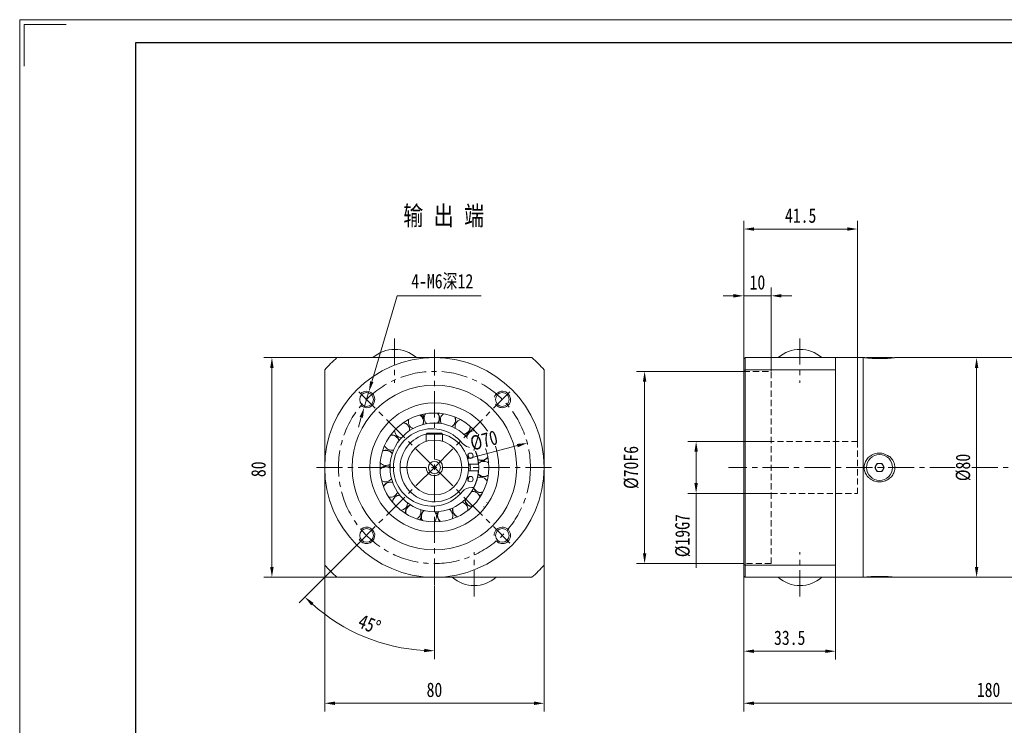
# Model space of a CAD drawing. Header units: millimetres. Extents: x -62 to 647, y -54 to 447.
# Tile 2 of 3: x -62 to 297, y 190 to 447. Entities that reach past the tile are written whole.
import ezdxf

# ---------------------------------------------------------------- set-up
doc = ezdxf.new("R2010")
doc.units = ezdxf.units.MM
doc.header["$LTSCALE"] = 1.5
doc.linetypes.add('CENTER', pattern=[10.16, 6.35, -1.27, 1.27, -1.27])
doc.linetypes.add('DASHED', pattern=[0.75, 0.5, -0.25])
doc.layers.get('0').update_dxf_attribs({"lineweight": 18})
for name, color, linetype, lineweight in [('1轮廓实线层', 7, 'Continuous', 18), ('2细线层', 4, 'Continuous', 18), ('3中心线层', 1, 'CENTER', 18), ('4虚线层', 6, 'DASHED', 18), ('7标注层', 4, 'Continuous', 18), ('图框_外框线', 7, 'Continuous', 18)]:
    doc.layers.add(name, color=color, linetype=linetype, lineweight=lineweight)
doc.styles.add('PC_TEXTSTYLE', font='txt', dxfattribs={"width": 0.8})
doc.styles.add('TH_GBDIM', font='txt', dxfattribs={"width": 0.8})
doc.dimstyles.new('TH_GBDIM', dxfattribs={"dimscale": 1.5, "dimtxt": 3.5, "dimasz": 2.5, "dimexe": 2, "dimexo": 0, "dimgap": 1.5, "dimtad": 1, "dimdec": 1, "dimdsep": 46, "dimtxsty": 'TH_GBDIM', "dimcen": 2.5, "dimdle": 5, "dimclrd": 4, "dimclre": 4, "dimclrt": 3, "dimadec": 0, "dimazin": 2, "dimtfac": 0.714286, "dimtdec": 1, "dimtmove": 0, "dimatfit": 3, "dimfxl": 1, "dimtolj": 1, "dimarcsym": 0})

# ---------------------------------------------------------------- blocks, each defined once
blk = doc.blocks.new('*X5')
at = {"layer": '7标注层', "transparency": 16777216}
for points in [[(165.44, 315.54), (166.69, 315.54), (166.06, 319.29)], [(165.44, 253.04), (166.69, 253.04), (166.06, 249.29)]]:
    blk.add_hatch(color=4, dxfattribs=at).paths.add_polyline_path(points, flags=0)
at = {"layer": '7标注层', "color": 4, "transparency": 16777216}
for p, q in [((202.19, 319.29), (163.06, 319.29)), ((166.06, 315.54), (166.06, 253.04)), ((202.19, 249.29), (163.06, 249.29))]:
    blk.add_line(p, q, dxfattribs=at)
at = {"layer": '7标注层', "color": 3, "transparency": 16777216, "insert": (161.19, 284.29), "char_height": 5.25, "width": 28.98, "attachment_point": 5, "rotation": 90, "style": 'TH_GBDIM'}
blk.add_mtext('%%C70F6', dxfattribs=at)
blk = doc.blocks.new('*X6')
at = {"layer": '7标注层', "transparency": 16777216}
for points in [[(198.44, 347.43), (198.44, 346.18), (202.19, 346.8)], [(215.94, 347.43), (215.94, 346.18), (212.19, 346.8)]]:
    blk.add_hatch(color=4, dxfattribs=at).paths.add_polyline_path(points, flags=0)
at = {"layer": '7标注层', "color": 4, "transparency": 16777216}
for p, q in [((202.19, 323.79), (202.19, 349.8)), ((212.19, 319.29), (212.19, 349.8)), ((198.44, 346.8), (194.69, 346.8)), ((202.19, 346.8), (212.19, 346.8)), ((215.94, 346.8), (219.69, 346.8))]:
    blk.add_line(p, q, dxfattribs=at)
at = {"layer": '7标注层', "color": 3, "transparency": 16777216, "insert": (207.19, 351.68), "char_height": 5.25, "width": 9.9867, "attachment_point": 5, "style": 'TH_GBDIM'}
blk.add_mtext('10', dxfattribs=at)
blk = doc.blocks.new('*X7')
at = {"layer": '7标注层', "transparency": 16777216}
for points in [[(205.94, 371.75), (205.94, 370.5), (202.19, 371.13)], [(239.94, 371.75), (239.94, 370.5), (243.69, 371.13)]]:
    blk.add_hatch(color=4, dxfattribs=at).paths.add_polyline_path(points, flags=0)
at = {"layer": '7标注层', "color": 4, "transparency": 16777216}
for p, q in [((202.19, 324.29), (202.19, 374.13)), ((243.69, 293.79), (243.69, 374.13)), ((205.94, 371.13), (239.94, 371.13))]:
    blk.add_line(p, q, dxfattribs=at)
at = {"layer": '7标注层', "color": 3, "transparency": 16777216, "insert": (222.94, 376), "char_height": 5.25, "width": 22.7267, "attachment_point": 5, "style": 'TH_GBDIM'}
blk.add_mtext('41.5', dxfattribs=at)
blk = doc.blocks.new('*X8')
at = {"layer": '7标注层', "transparency": 16777216}
for points in [[(205.94, 199.03), (205.94, 197.78), (202.19, 198.4)], [(376.94, 199.03), (376.94, 197.78), (380.69, 198.4)]]:
    blk.add_hatch(color=4, dxfattribs=at).paths.add_polyline_path(points, flags=0)
at = {"layer": '7标注层', "color": 4, "transparency": 16777216}
for p, q in [((380.69, 275.29), (380.69, 195.4)), ((202.19, 244.79), (202.19, 195.4)), ((205.94, 198.4), (376.94, 198.4))]:
    blk.add_line(p, q, dxfattribs=at)
at = {"layer": '7标注层', "color": 3, "transparency": 16777216, "insert": (291.44, 203.28), "char_height": 5.25, "width": 15.96, "attachment_point": 5, "style": 'TH_GBDIM'}
blk.add_mtext('180', dxfattribs=at)
blk = doc.blocks.new('*X14')
at = {"layer": '7标注层', "transparency": 16777216}
for points in [[(205.94, 217.99), (205.94, 216.74), (202.19, 217.37)], [(231.94, 217.99), (231.94, 216.74), (235.69, 217.37)]]:
    blk.add_hatch(color=4, dxfattribs=at).paths.add_polyline_path(points, flags=0)
at = {"layer": '7标注层', "color": 4, "transparency": 16777216}
for p, q in [((202.19, 244.29), (202.19, 214.37)), ((235.69, 244.29), (235.69, 214.37)), ((205.94, 217.37), (231.94, 217.37))]:
    blk.add_line(p, q, dxfattribs=at)
at = {"layer": '7标注层', "color": 3, "transparency": 16777216, "insert": (218.94, 222.24), "char_height": 5.25, "width": 22.4467, "attachment_point": 5, "style": 'TH_GBDIM'}
blk.add_mtext('33.5', dxfattribs=at)
blk = doc.blocks.new('*X18')
at = {"layer": '7标注层', "transparency": 16777216}
for points in [[(66.01, 315.69), (67.21, 315.34), (65.55, 311.92)], [(62.19, 302.74), (63.39, 302.39), (63.85, 306.16)]]:
    blk.add_hatch(color=4, dxfattribs=at).paths.add_polyline_path(points, flags=0)
at = {"layer": '7标注层', "color": 4, "transparency": 16777216}
for p, q in [((75.82, 346.8), (66.61, 315.51)), ((106.53, 346.8), (75.82, 346.8)), ((63.85, 306.16), (65.55, 311.92)), ((62.79, 302.56), (61.73, 298.97))]:
    blk.add_line(p, q, dxfattribs=at)
at = {"layer": '7标注层', "color": 3, "transparency": 16777216, "insert": (92.3, 351.88), "char_height": 5.25, "width": 46.62, "attachment_point": 5, "style": 'TH_GBDIM'}
blk.add_mtext('4-M6深12', dxfattribs=at)
blk = doc.blocks.new('*X23')
at = {"layer": '7标注层', "transparency": 16777216}
for points in [[(53.2, 199.03), (53.2, 197.78), (49.45, 198.4)], [(125.7, 199.03), (125.7, 197.78), (129.45, 198.4)]]:
    blk.add_hatch(color=4, dxfattribs=at).paths.add_polyline_path(points, flags=0)
at = {"layer": '7标注层', "color": 4, "transparency": 16777216}
for p, q in [((49.45, 248.76), (49.45, 195.4)), ((129.45, 248.76), (129.45, 195.4)), ((53.2, 198.4), (125.7, 198.4))]:
    blk.add_line(p, q, dxfattribs=at)
at = {"layer": '7标注层', "color": 3, "transparency": 16777216, "insert": (89.45, 203.28), "char_height": 5.25, "width": 10.8267, "attachment_point": 5, "style": 'TH_GBDIM'}
blk.add_mtext('80', dxfattribs=at)
blk = doc.blocks.new('*X24')
at = {"layer": '7标注层', "transparency": 16777216}
for points in [[(29.58, 320.54), (30.83, 320.54), (30.21, 324.29)], [(29.58, 248.04), (30.83, 248.04), (30.21, 244.29)]]:
    blk.add_hatch(color=4, dxfattribs=at).paths.add_polyline_path(points, flags=0)
at = {"layer": '7标注层', "color": 4, "transparency": 16777216}
for p, q in [((53.92, 324.29), (27.21, 324.29)), ((30.21, 320.54), (30.21, 248.04)), ((53.92, 244.29), (27.21, 244.29))]:
    blk.add_line(p, q, dxfattribs=at)
at = {"layer": '7标注层', "color": 3, "transparency": 16777216, "insert": (25.33, 283.63), "char_height": 5.25, "width": 10.8267, "attachment_point": 5, "rotation": 90, "style": 'TH_GBDIM'}
blk.add_mtext('80', dxfattribs=at)
blk = doc.blocks.new('*X26')
at = {"transparency": 16777216}
for points in [[(44.54, 234.05), (45.4, 234.96), (42.24, 237.08)], [(85.72, 218.26), (85.68, 217.01), (89.45, 217.53)]]:
    blk.add_hatch(color=4, dxfattribs=at).paths.add_polyline_path(points, flags=0)
at = {"color": 4, "transparency": 16777216}
for p, q in [((61.92, 256.76), (40.12, 234.96)), ((89.45, 241.29), (89.45, 214.53))]:
    blk.add_line(p, q, dxfattribs=at)
blk.add_arc((89.45, 284.29), 66.76, 228.2188, 266.7812, dxfattribs=at)
at = {"color": 3, "transparency": 16777216, "insert": (65.77, 227.12), "char_height": 5.25, "width": 18.8557, "attachment_point": 5, "rotation": 337.5, "style": 'TH_GBDIM'}
blk.add_mtext('45%%D', dxfattribs=at)
blk = doc.blocks.new('*X28')
at = {"layer": '7标注层', "transparency": 16777216}
for points in [[(286.45, 320.54), (287.7, 320.54), (287.08, 324.29)], [(286.45, 248.04), (287.7, 248.04), (287.08, 244.29)]]:
    blk.add_hatch(color=4, dxfattribs=at).paths.add_polyline_path(points, flags=0)
at = {"layer": '7标注层', "color": 4, "transparency": 16777216}
for p, q in [((284.48, 324.29), (290.08, 324.29)), ((287.08, 320.54), (287.08, 248.04)), ((284.48, 244.29), (290.08, 244.29))]:
    blk.add_line(p, q, dxfattribs=at)
at = {"layer": '7标注层', "color": 3, "transparency": 16777216, "insert": (282.2, 284.29), "char_height": 5.25, "width": 17.08, "attachment_point": 5, "rotation": 90, "style": 'TH_GBDIM'}
blk.add_mtext('%%C80', dxfattribs=at)
blk = doc.blocks.new('*X29')
at = {"layer": '7标注层', "transparency": 16777216}
for points in [[(184.21, 289.99), (185.46, 289.99), (184.83, 293.74)], [(184.21, 278.59), (185.46, 278.59), (184.83, 274.84)]]:
    blk.add_hatch(color=4, dxfattribs=at).paths.add_polyline_path(points, flags=0)
at = {"layer": '7标注层', "color": 4, "transparency": 16777216}
for p, q in [((212.19, 293.74), (181.83, 293.74)), ((184.83, 289.99), (184.83, 278.59)), ((212.19, 274.84), (181.83, 274.84)), ((184.83, 274.84), (184.83, 247.79))]:
    blk.add_line(p, q, dxfattribs=at)
at = {"layer": '7标注层', "color": 3, "transparency": 16777216, "insert": (179.96, 259.44), "char_height": 5.25, "width": 28.9333, "attachment_point": 5, "rotation": 90, "style": 'TH_GBDIM'}
blk.add_mtext('%%C19G7', dxfattribs=at)
blk = doc.blocks.new('*X30')
at = {"layer": '7标注层', "transparency": 16777216}
blk.add_hatch(color=4, dxfattribs=at).paths.add_polyline_path([(119.51, 292.85), (119.83, 291.64), (123.29, 293.2)], flags=0)
at = {"layer": '7标注层', "color": 4, "transparency": 16777216}
blk.add_line((101.44, 287.45), (119.67, 292.24), dxfattribs=at)
at = {"layer": '7标注层', "color": 3, "transparency": 16777216, "insert": (107.5, 294.08), "char_height": 5.25, "width": 19.1456, "attachment_point": 5, "rotation": 14.7469, "style": 'TH_GBDIM'}
blk.add_mtext('%%C70', dxfattribs=at)

msp = doc.modelspace()

# ---------------------------------------------------------------- linework, layer by layer
at = {"color": 7, "linetype": 'Continuous', "lineweight": 15}
for p, q in [((84.732499, 324.290302), (84.732499, 324.011442)), ((84.732499, 324.290302), (89.447499, 324.290302)), ((89.447499, 324.290302), (94.162499, 324.290302)), ((94.162499, 324.290302), (94.162499, 324.011442)), ((202.190838, 319.627961), (202.190838, 323.790303)), ((202.690839, 324.290304), (202.690839, 319.818462)), ((235.690835, 324.290304), (202.690839, 324.290304)), ((235.690835, 324.290304), (235.690835, 319.818462)), ((245.690837, 284.290303), (245.690837, 324.290304)), ((245.690837, 244.290302), (245.690837, 324.290304)), ((246.975837, 324.290304), (246.975837, 324.19057)), ((246.975837, 324.290304), (249.333337, 324.290304)), ((249.333337, 324.290304), (256.405837, 324.290304)), ((256.405837, 324.290304), (256.405837, 324.190082)), ((49.447498, 319.81846), (49.447498, 289.076533)), ((129.4475, 319.81846), (129.4475, 289.129875)), ((202.190838, 248.952644), (202.190838, 319.627961)), ((202.690839, 319.818462), (235.690835, 319.818462)), ((202.690839, 319.818462), (202.690839, 248.762144)), ((235.690835, 284.290303), (235.690835, 319.818462)), ((86.847499, 296.790303), (86.447499, 296.390304)), ((92.447499, 296.390304), (86.447499, 296.390304)), ((86.447499, 296.390304), (86.447499, 293.829696)), ((86.847499, 296.790303), (92.047499, 296.790303)), ((92.047499, 296.790303), (92.447499, 296.390304)), ((92.447499, 296.390304), (92.447499, 293.829696)), ((103.766718, 291.540304), (103.036151, 291.540304)), ((110.650387, 292.941749), (110.695296, 293.095478)), ((49.447498, 284.290303), (49.447498, 289.005303)), ((108.972412, 287.774395), (108.612648, 287.614849)), ((129.4475, 289.005303), (129.4475, 284.290303)), ((49.447498, 279.575303), (49.447498, 284.290303)), ((73.25805, 285.428525), (73.300742, 285.092407)), ((101.884842, 285.540303), (105.448749, 285.540303)), ((107.65316, 286.987577), (107.173272, 286.522795)), ((129.4475, 284.290303), (129.4475, 279.575303)), ((235.690835, 248.762144), (235.690835, 284.290303)), ((245.690837, 244.290302), (245.690837, 284.290303)), ((249.958787, 284.290303), (250.824812, 285.790303)), ((250.824812, 282.790303), (249.958787, 284.290303)), ((250.824812, 285.790303), (252.556863, 285.790303)), ((252.556863, 285.790303), (253.422888, 284.290303)), ((253.422888, 284.290303), (252.556863, 282.790303)), ((105.448749, 283.040303), (101.884842, 283.040303)), ((252.556863, 282.790303), (250.824812, 282.790303)), ((49.447498, 279.450732), (49.447498, 248.762146)), ((103.036151, 277.040303), (103.766718, 277.040303)), ((129.4475, 279.504074), (129.4475, 248.762146)), ((108.581491, 271.527454), (108.567283, 271.686976)), ((202.190838, 244.790303), (202.190838, 248.952644)), ((235.690835, 248.762144), (202.690839, 248.762144)), ((202.690839, 248.762144), (202.690839, 244.290302)), ((235.690835, 248.762144), (235.690835, 244.290302)), ((84.732499, 244.569164), (84.732499, 244.290304)), ((89.447499, 244.290304), (84.732499, 244.290304)), ((94.162499, 244.290304), (89.447499, 244.290304)), ((94.162499, 244.569164), (94.162499, 244.290304)), ((202.690839, 244.290302), (235.690835, 244.290302)), ((246.975837, 244.390043), (246.975837, 244.290302)), ((256.405837, 244.290302), (246.975837, 244.290302)), ((256.405837, 244.390095), (256.405837, 244.290302))]:
    msp.add_line(p, q, dxfattribs=at)
for points in [[(85.090933, 303.639243), (85.313527, 303.203553), (85.734002, 302.590929)], [(91.689241, 300.927719), (91.52567, 300.85255), (90.743715, 300.581819)], [(91.060053, 301.097423), (91.080132, 301.10468), (91.616907, 301.338248)], [(109.919575, 294.773341), (109.835538, 294.813199), (109.77337, 294.838714)], [(101.678994, 288.980775), (102.058108, 287.837494), (102.107412, 287.65729)], [(72.916304, 284.349092), (72.923382, 284.608939), (72.882937, 285.229014)], [(73.283192, 284.014096), (73.232238, 284.051983), (72.99306, 284.207303)], [(101.884842, 283.040303), (101.947498, 284.290303), (101.884842, 285.540303)], [(106.549193, 286.387379), (106.643433, 286.512312), (106.895885, 286.812459)], [(109.216597, 285.88526), (109.097433, 285.98053), (108.816555, 286.166721)], [(102.107412, 280.923317), (101.780819, 279.874512), (101.678994, 279.599831)], [(106.261589, 280.720551), (106.176094, 280.872369), (105.939461, 281.371608)], [(106.514657, 281.087359), (106.592078, 280.947932), (106.756866, 280.682915)], [(107.338662, 269.996378), (107.404599, 270.009337), (107.494778, 270.032121)], [(84.12119, 265.185552), (84.260342, 265.462151), (84.626689, 266.043274)], [(89.612334, 268.11079), (90.080319, 268.015029), (90.747944, 267.796777)], [(90.615521, 267.418826), (90.442933, 267.485459), (89.911356, 267.644616)], [(84.752687, 265.514212), (84.676327, 265.386587), (84.514051, 265.080354)]]:
    msp.add_lwpolyline(points, dxfattribs=at)
for centre, radius in [((89.447499, 284.290303), 40), ((89.447499, 284.290303), 30), ((64.698762, 309.039041), 2.5), ((114.196236, 309.039041), 2.5), ((89.447499, 284.290303), 23.5), ((89.447499, 284.290303), 19.833333), ((89.447499, 284.290303), 16.166667), ((89.447499, 284.290303), 10), ((102.57676, 288.540303), 1), ((251.690837, 284.290303), 4.715), ((102.57676, 280.040303), 1), ((64.698762, 259.541566), 2.5), ((114.196236, 259.541566), 2.5)]:
    msp.add_circle(centre, radius, dxfattribs=at)
msp.add_circle((89.447499, 284.290303), 2.2)
for centre, radius, start, end in [((74.947499, 315.123637), 12.166667, 48.88790956, 131.11209044), ((222.690837, 315.123636), 12.166667, 48.88790956, 131.11209044), ((89.447499, 284.290303), 53.5, 131.61160919, 138.38839081), ((89.447499, 284.290303), 53.5, 41.61160919, 48.38839081), ((82.68183, 300.970403), 2.75, 163.45254765, 247.24026097), ((82.68183, 300.970403), 2.75, 336.9159865, 59.97286058), ((82.781859, 301.010628), 2.75, 336.57280494, 60.36051826), ((89.447499, 305.590303), 5.1735, 203.27715433, 224.02528144), ((88.464432, 302.263438), 2.75, 144.50517923, 228.29289255), ((88.464432, 302.263438), 2.75, 317.96861808, 41.7563314), ((88.572102, 302.269004), 2.75, 317.62543652, 41.41314984), ((94.353565, 301.608805), 2.75, 125.5578108, 209.34552413), ((94.353565, 301.608805), 2.75, 299.02124966, 22.80896298), ((94.457208, 301.579109), 2.75, 298.6780681, 22.46578142), ((99.711049, 299.077444), 2.75, 106.61044238, 190.39815571), ((88.617499, 284.290303), 14.1, 39.17716711, 320.82283289), ((77.632393, 297.86982), 2.75, 59.97286058, 79.65106824), ((77.713941, 297.940345), 2.75, 355.52017336, 79.30788668), ((77.632393, 297.86982), 2.75, 355.86335492, 59.97286058), ((99.711049, 299.077444), 2.75, 280.07388124, 3.86159456), ((99.799434, 299.015704), 2.75, 279.73069968, 3.518413), ((73.863306, 293.297686), 2.75, 59.97286058, 98.59843666), ((73.917537, 293.390868), 2.75, 14.46754178, 98.2552551), ((77.632393, 297.86982), 2.75, 182.39991607, 266.18762939), ((73.863306, 293.297686), 2.75, 14.81072334, 59.97286058), ((89.447499, 284.290303), 12.5, 103.66981248, 180), ((89.447499, 284.290303), 12.5, 180, 76.33018752), ((103.956319, 294.943667), 2.75, 87.66307396, 171.45078728), ((73.863306, 293.297686), 2.75, 201.34728449, 285.13499781), ((103.03615, 296.040303), 4.5, 219.17716711, 270), ((103.956319, 294.943667), 2.75, 261.12651281, 344.91422614), ((104.019868, 294.856573), 2.75, 260.78333126, 323.90213764), ((89.447499, 284.290303), 16.05, 4.46681152, 26.85366688), ((106.629332, 289.655432), 2.75, 68.71570554, 152.50341886), ((109.235074, 293.438629), 3, 180.65092737, 200.30517828), ((71.783009, 287.749462), 2.75, 59.97286058, 117.54580508), ((71.804044, 287.855204), 2.75, 33.4149102, 117.20262352), ((71.783009, 287.749462), 2.75, 33.75809176, 59.97286058), ((106.629332, 289.655432), 2.75, 242.17914439, 325.96685772), ((106.661159, 289.552423), 2.75, 241.83596283, 325.62367616), ((71.602494, 281.933227), 2.75, 52.36227862, 136.14999195), ((71.616932, 281.826385), 2.75, 59.97286058, 136.4931735), ((71.783009, 287.749462), 2.75, 220.29465291, 304.08236623), ((89.447499, 284.290303), 13.1, 354.52451493, 5.47548507), ((107.440427, 283.785802), 2.75, 59.97286058, 133.55605044), ((251.690837, 284.290303), 1.5, 150, 210), ((251.690837, 284.290303), 1.5, 90, 150), ((251.690837, 284.290303), 1.5, 210, 270), ((251.690837, 284.290303), 1.5, 30, 90), ((251.690837, 284.290303), 1.5, 270, 330), ((251.690837, 284.290303), 1.5, 330, 30), ((71.616932, 281.826385), 2.75, 239.24202133, 323.02973465), ((89.447499, 284.290303), 16.05, 333.14633312, 355.53318848), ((106.30171, 277.970843), 2.75, 59.97286058, 114.60868202), ((107.437083, 283.678041), 2.75, 222.88859441, 306.67630774), ((107.440427, 283.785802), 2.75, 223.23177597, 307.01948929), ((106.30171, 277.970843), 2.75, 30.8209687, 59.97286058), ((73.334727, 276.266677), 2.75, 71.30964705, 155.09736037), ((73.383075, 276.170311), 2.75, 71.6528286, 155.44054193), ((103.03615, 272.540303), 4.5, 90, 140.82283289), ((106.263556, 277.870006), 2.75, 203.94122599, 287.72893931), ((106.30171, 277.970843), 2.75, 204.28440755, 288.07212087), ((73.383075, 276.170311), 2.75, 258.18938975, 341.97710307), ((76.813029, 271.46961), 2.75, 90.25701547, 174.04472879), ((76.890047, 271.394165), 2.75, 90.60019703, 174.38791035), ((103.336577, 272.840696), 2.75, 59.97286058, 95.6613136), ((103.336577, 272.840696), 2.75, 11.87360028, 59.97286058), ((107.082432, 271.474332), 3, 98.00338283, 116.3980507), ((76.890047, 271.394165), 2.75, 277.13675817, 0.92447149), ((81.660472, 268.061865), 2.75, 109.20438389, 192.99209721), ((81.757813, 268.015515), 2.75, 109.54756545, 193.33527877), ((98.774303, 268.895151), 2.75, 166.04648915, 249.83420247), ((98.866347, 268.951291), 2.75, 166.38967071, 250.17738403), ((98.866347, 268.951291), 2.75, 59.97286058, 76.71394518), ((98.866347, 268.951291), 2.75, 352.92623186, 59.97286058), ((103.267749, 272.757711), 2.75, 184.99385757, 268.05073165), ((103.336577, 272.840696), 2.75, 185.33703913, 269.12475245), ((81.757813, 268.015515), 2.75, 296.08412659, 19.87183992), ((87.351759, 266.412723), 2.75, 128.15175231, 211.93946563), ((87.458877, 266.400491), 2.75, 128.49493387, 212.28264719), ((87.458877, 266.400491), 2.75, 315.03149502, 38.81920834), ((93.270153, 266.700894), 2.75, 147.09912073, 230.88683405), ((93.375438, 266.724106), 2.75, 147.44230229, 231.23001561), ((93.375438, 266.724106), 2.75, 333.97886344, 57.76657676), ((89.447499, 284.290303), 53.5, 221.61160919, 228.38839081), ((89.447499, 284.290303), 53.5, 311.61160919, 318.38839081), ((103.947499, 253.45697), 12.166667, 228.88790956, 311.11209044), ((222.690837, 253.456969), 12.166667, 228.88790956, 311.11209044)]:
    msp.add_arc(centre, radius, start, end, dxfattribs=at)
at = {"color": 4}
msp.add_arc((89.447499, 284.290303), 3, 179.99451282, 90, dxfattribs=at)
at = {"color": 7, "linetype": 'Continuous', "lineweight": 15}
for points, knots in [([(53.91934, 324.290302), (55.782443, 324.290302), (59.511901, 324.290302), (65.222047, 324.290302), (71.033345, 324.290302), (76.337772, 324.290302), (80.875216, 324.290302), (83.436419, 324.290302), (84.607927, 324.290302)], [0, 0, 0, 0, 5.8461409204, 11.7024874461, 17.521224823, 23.3377627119, 27.3262802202, 30.6885872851, 30.6885872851, 30.6885872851, 30.6885872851]), ([(94.233729, 324.290302), (94.489767, 324.290302), (96.225434, 324.290302), (99.413108, 324.290302), (103.823139, 324.290302), (108.21826, 324.290302), (112.59741, 324.290302), (116.84415, 324.290302), (120.972296, 324.290302), (123.640807, 324.290302), (124.975658, 324.290302)], [0, 0, 0, 0, 0.7327971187, 4.9675877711, 9.1981096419, 13.5826298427, 17.9708838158, 22.3575499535, 26.5478700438, 30.7419290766, 30.7419290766, 30.7419290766, 30.7419290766]), ([(255.527825, 324.107139), (255.097562, 324.073657), (254.415892, 324.020611), (253.309829, 323.96996), (252.370096, 323.945477), (251.389793, 323.941203), (250.412698, 323.95851), (249.459214, 323.996036), (248.580871, 324.048681), (247.790352, 324.110646), (247.139046, 324.172112), (246.625405, 324.227059), (246.288168, 324.266247), (246.108199, 324.28816), (246.108191, 324.288172), (246.108187, 324.288177)], [0, 0, 0, 0, 1.1910854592, 1.8870519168, 2.6018665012, 3.3219188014, 4.0624216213, 4.7892361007, 5.5378299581, 6.2513180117, 6.987584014, 7.6656947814, 8.3663224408, 8.9992560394, 9.4382914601, 9.4382914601, 9.4382914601, 9.4382914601]), ([(257.275653, 324.288441), (257.275593, 324.288434), (257.275442, 324.288416), (257.115153, 324.268811), (256.819392, 324.234492), (256.330927, 324.180303), (255.831026, 324.134761), (255.527825, 324.107139)], [0, 0, 0, 0, 0.2238990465, 0.5669366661, 0.8966800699, 1.2353133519, 1.7572983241, 1.7572983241, 1.7572983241, 1.7572983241]), ([(255.527825, 288.113865), (255.720926, 287.927884), (256.107084, 287.555964), (256.593363, 286.870125), (256.980076, 286.087316), (257.22695, 285.231919), (257.313707, 284.364489), (257.254945, 283.521503), (257.053722, 282.710738), (256.726725, 281.945964), (256.275231, 281.240752), (255.70508, 280.598013), (255.025856, 280.044806), (254.239015, 279.586231), (253.370366, 279.253792), (252.429805, 279.056035), (251.456451, 279.015271), (250.473484, 279.134089), (249.521788, 279.418814), (248.632849, 279.857246), (247.84004, 280.441952), (247.174566, 281.140073), (246.656519, 281.93496), (246.300138, 282.775999), (246.108546, 283.647645), (246.070439, 284.505204), (246.182014, 285.341995), (246.424361, 286.137213), (246.796369, 286.881427), (247.288624, 287.569933), (247.895546, 288.179686), (248.615653, 288.70715), (249.428732, 289.120733), (250.328879, 289.412381), (251.280099, 289.555199), (252.264175, 289.544495), (253.236251, 289.364621), (255.527825, 288.113865), (255.527825, 288.113865)], [0, 0, 0, 0, 0.8035781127, 1.6069749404, 2.5095036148, 3.411769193, 4.260469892, 5.1091600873, 5.9310678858, 6.7531437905, 7.5931402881, 8.433360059, 9.3225622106, 10.2119524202, 11.1558491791, 12.0998418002, 13.0807210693, 14.0615872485, 15.0534257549, 16.0451043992, 17.0208377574, 17.9962404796, 18.9252517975, 19.8539301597, 20.7203958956, 21.5867661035, 22.412505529, 23.2383699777, 24.0679323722, 24.8977116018, 25.7687660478, 26.6400270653, 27.5669788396, 28.4940631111, 29.4655704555, 30.4371046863, 31.4282018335, 34.0490625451, 34.0490625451, 34.0490625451, 34.0490625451]), ([(84.66127, 244.290304), (83.556299, 244.290304), (81.103577, 244.290304), (77.297266, 244.290304), (73.252297, 244.290304), (69.219311, 244.290304), (64.633348, 244.290304), (59.515429, 244.290304), (55.78599, 244.290304), (53.91934, 244.290304)], [0, 0, 0, 0, 3.1707481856, 7.0381583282, 11.0367695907, 15.0387269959, 19.0390732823, 24.8844424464, 30.7419294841, 30.7419294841, 30.7419294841, 30.7419294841]), ([(124.975658, 244.290304), (123.641932, 244.290304), (120.97343, 244.290304), (116.890575, 244.290304), (112.735466, 244.290304), (108.499342, 244.290304), (104.157094, 244.290304), (99.703482, 244.290304), (96.389591, 244.290304), (94.57402, 244.290304), (94.28707, 244.290304)], [0, 0, 0, 0, 4.1902664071, 8.3838321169, 12.6301240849, 16.8778536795, 21.1222829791, 25.4925203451, 29.8673535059, 30.6885875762, 30.6885875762, 30.6885875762, 30.6885875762]), ([(246.105987, 244.292157), (246.101417, 244.291599), (246.080473, 244.289039), (246.187418, 244.302169), (246.420095, 244.329903), (246.794253, 244.372063), (247.284157, 244.422696), (247.892215, 244.478297), (248.609371, 244.533474), (249.424592, 244.582412), (250.320776, 244.619099), (251.275465, 244.638403), (252.254946, 244.636855), (253.231737, 244.613711), (254.379985, 244.562627), (255.089195, 244.507538), (255.527825, 244.473467)], [0, 0, 0, 0, 0.1693818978, 0.7763100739, 1.4007293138, 2.0112151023, 2.637829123, 3.2790660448, 3.936781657, 4.6188850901, 5.3190266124, 6.0333778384, 6.7676348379, 7.4958078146, 8.2453599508, 9.4604358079, 9.4604358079, 9.4604358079, 9.4604358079]), ([(255.527825, 244.473467), (255.719008, 244.456502), (256.105724, 244.422186), (256.588103, 244.371913), (256.98233, 244.327579), (257.214183, 244.29973), (257.310071, 244.287956), (257.286215, 244.290869), (257.283968, 244.291144)], [0, 0, 0, 0, 0.3258746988, 0.659163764, 1.0233798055, 1.3994986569, 1.7423320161, 1.777977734, 1.777977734, 1.777977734, 1.777977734])]:
    msp.add_open_spline(points, degree=3, knots=knots, dxfattribs=at)
for points in [[(202.190838, 323.790303), (202.690839, 324.290304)], [(245.690837, 324.290304), (235.690835, 324.290304)], [(246.108187, 324.290304), (245.690837, 324.290304)], [(325.690837, 324.290304), (257.275653, 324.290304)], [(202.190838, 319.627961), (202.690839, 319.818462)], [(49.726362, 289.005303), (49.447498, 289.005303)], [(129.4475, 289.005303), (129.168636, 289.005303)], [(49.447498, 279.575303), (49.726362, 279.575303)], [(129.168636, 279.575303), (129.4475, 279.575303)], [(202.190838, 248.952644), (202.690839, 248.762144)], [(202.690839, 244.290302), (202.190838, 244.790303)], [(235.690835, 244.290302), (245.690837, 244.290302)], [(245.690837, 244.290302), (246.105987, 244.290302)], [(257.283968, 244.290302), (325.690837, 244.290302)]]:
    msp.add_open_spline(points, degree=1, dxfattribs=at)
at = {"layer": '2细线层'}
for centre, start, end in [((64.698762, 309.039041), 227.45628572, 135), ((114.196236, 309.039041), 213.12653828, 163.02904419), ((64.698762, 259.541566), 208.26801442, 132.54371428), ((114.196236, 259.541566), 222.54371428, 181.31411335)]:
    msp.add_arc(centre, 3, start, end, dxfattribs=at)
at = {"layer": '3中心线层'}
for p, q in [((74.947499, 331.256423), (74.947499, 315.123637)), ((222.690837, 331.256423), (222.690837, 315.123636)), ((89.447499, 327.290303), (89.447499, 241.290303)), ((89.447499, 284.290303), (61.917854, 311.819948)), ((89.447499, 284.290303), (116.977144, 311.819948)), ((46.447499, 284.290303), (132.447499, 284.290303)), ((89.447499, 284.290303), (61.917854, 256.760658)), ((89.447499, 284.290303), (116.977144, 256.760658)), ((386.245144, 284.290303), (196.650218, 284.290303)), ((103.947499, 237.324183), (103.947499, 253.45697)), ((222.690837, 237.324183), (222.690837, 253.45697))]:
    msp.add_line(p, q, dxfattribs=at)
msp.add_circle((89.447499, 284.290303), 35, dxfattribs=at)
at = {"layer": '4虚线层', "lineweight": 15, "ltscale": 3}
for p, q in [((202.190838, 319.290303), (212.190844, 319.290303)), ((212.190844, 249.290304), (212.190844, 319.290303)), ((243.69084, 293.737524), (212.190844, 293.737524)), ((243.69084, 293.790302), (243.69084, 274.843081)), ((212.190844, 274.843081), (243.69084, 274.843081)), ((212.190844, 249.290304), (202.190838, 249.290304))]:
    msp.add_line(p, q, dxfattribs=at)
at = {"layer": '图框_外框线', "color": 3}
msp.add_lwpolyline([(-60.038914, 430.481236), (-60.038914, 445.675825), (-44.844325, 445.675825)], dxfattribs=at)

# ---------------------------------------------------------------- texts
at = {"color": 3, "insert": (78.080835, 379.508002), "char_height": 7, "width": 63.11722225, "attachment_point": 1, "style": 'PC_TEXTSTYLE'}
msp.add_mtext('输 出 端', dxfattribs=at)

# ---------------------------------------------------------------- dimensions: what is measured, and where the dimension line sits
dim = msp.add_angular_dim_2l(base=(63.8996, 222.61222), line1=((89.447499, 284.290303), (61.917854, 256.760658)), line2=((89.447499, 327.290303), (89.447499, 241.290303)), dimstyle='TH_GBDIM', override={"dimtad": 1, "dimtih": 0, "dimtoh": 0, "dimsah": 1, "dimtdec": 0, "dimtzin": 8})
dim.commit()
dim.dimension.update_dxf_attribs({"geometry": '*X26', "text_midpoint": (65.765182, 227.116133)})
at = {"layer": '7标注层'}
for base, p1, p2, override, picture, middle in [((243.69084, 371.129142), (202.190838, 324.290302), (243.69084, 293.790302), {"dimdec": 5, "dimsah": 1, "dimtzin": 0}, '*X7', (222.940839, 371.129142)), ((212.190844, 346.802464), (202.190838, 323.790303), (212.190844, 319.290303), {"dimdec": 0, "dimsah": 1, "dimtzin": 0}, '*X6', (207.190841, 346.802464)), ((129.447499, 198.400463), (49.447498, 248.762146), (129.447499, 248.762145), {"dimsah": 1, "dimtzin": 0}, '*X23', (89.447498, 198.400463)), ((235.690839, 217.365082), (202.190838, 244.290303), (235.690839, 244.290303), {"dimdec": 5, "dimsah": 1, "dimtzin": 0}, '*X14', (218.940839, 217.365082))]:
    dim = msp.add_linear_dim(base=base, p1=p1, p2=p2, dimstyle='TH_GBDIM', override=override, dxfattribs=at)
    dim.commit()
    dim.dimension.update_dxf_attribs({"geometry": picture, "text_midpoint": middle, "dimtype": 160})
dim = msp.add_diameter_dim_2p(p1=(63.850967, 306.161326), p2=(65.546557, 311.916756), text='4-M6深12', dimstyle='TH_GBDIM', override={"dimtoh": 1, "dimdec": 0, "dimpost": '%%C<>', "dimsah": 1, "dimtzin": 0}, dxfattribs=at)
dim.commit()
dim.dimension.update_dxf_attribs({"geometry": '*X18', "text_midpoint": (75.82413, 346.802464), "dimtype": 163})
dim = msp.add_linear_dim(base=(30.20774, 244.290303), p1=(53.919341, 324.290303), p2=(53.919341, 244.290303), angle=90, dimstyle='TH_GBDIM', override={"dimsah": 1, "dimtzin": 0}, dxfattribs=at)
dim.commit()
dim.dimension.update_dxf_attribs({"geometry": '*X24', "text_midpoint": (30.20774, 283.626731), "dimtype": 160})
dim = msp.add_linear_dim(base=(166.061943, 249.290304), p1=(202.190838, 319.290303), p2=(202.190838, 249.290304), angle=90, text='%%C<>F6', dimstyle='TH_GBDIM', override={"dimdec": 0, "dimsah": 1, "dimtzin": 0}, dxfattribs=at)
dim.commit()
dim.dimension.update_dxf_attribs({"geometry": '*X5', "text_midpoint": (166.061943, 284.290303), "dimtype": 160})
dim = msp.add_linear_dim(base=(380.690837, 198.400463), p1=(202.190838, 244.790303), p2=(380.690837, 275.290303), text='180', dimstyle='TH_GBDIM', override={"dimdec": 5, "dimsah": 1, "dimtzin": 0}, dxfattribs=at)
dim.commit()
dim.dimension.update_dxf_attribs({"geometry": '*X8', "text_midpoint": (291.440837, 203.275463)})

# ---------------------------------------------------------------- next in the draw order: wipeouts: each hides what was drawn before it
for points in [[(102.828435, 289.828855), (101.33932, 295.486155), (112.170389, 298.337109), (113.659504, 292.67981)], [(285.129486, 278.390302), (279.279486, 278.390302), (279.279486, 290.190302), (285.129486, 290.190302)], [(182.880471, 249.743081), (177.030471, 249.743081), (177.030471, 269.143081), (182.880471, 269.143081)]]:
    msp.add_wipeout(points).dxf.layer = '1轮廓实线层'

# ---------------------------------------------------------------- next in the draw order: linework, layer by layer
at = {"layer": '图框_外框线', "color": 3}
msp.add_lwpolyline([(-61.727202, -54.05733), (647.353626, -54.05733), (647.353626, 447.364113), (-61.727202, 447.364113)], close=True, dxfattribs=at)
at = {"layer": '图框_外框线', "color": 3, "lineweight": 25}
msp.add_lwpolyline([(-19.52001, -45.615891), (638.912188, -45.615891), (638.912188, 438.922674), (-19.52001, 438.922674)], close=True, dxfattribs=at)

# ---------------------------------------------------------------- next in the draw order: dimensions: what is measured, and where the dimension line sits
at = {"layer": '7标注层'}
dim = msp.add_linear_dim(base=(287.079486, 244.290303), p1=(284.481471, 324.290302), p2=(284.481471, 244.290303), angle=90, text='%%C<>', dimstyle='TH_GBDIM', override={"dimdec": 5, "dimsah": 1, "dimtzin": 0}, dxfattribs=at)
dim.commit()
dim.dimension.update_dxf_attribs({"geometry": '*X28', "text_midpoint": (282.204486, 284.290302)})
dim = msp.add_diameter_dim_2p(p1=(55.600408, 275.38107), p2=(123.29459, 293.199536), dimstyle='TH_GBDIM', override={"dimpost": '%%C<>', "dimsah": 1, "dimtzin": 0}, dxfattribs=at)
dim.commit()
dim.dimension.update_dxf_attribs({"geometry": '*X30', "text_midpoint": (108.740341, 289.368566), "dimtype": 163})
dim = msp.add_linear_dim(base=(184.830471, 274.843081), p1=(212.190844, 293.737524), p2=(212.190844, 274.843081), angle=90, text='%%C19G7', dimstyle='TH_GBDIM', override={"dimdec": 5, "dimsah": 1, "dimtzin": 0}, dxfattribs=at)
dim.commit()
dim.dimension.update_dxf_attribs({"geometry": '*X29', "text_midpoint": (184.830471, 259.443081), "dimtype": 160})

doc.saveas('drawing.dxf')
